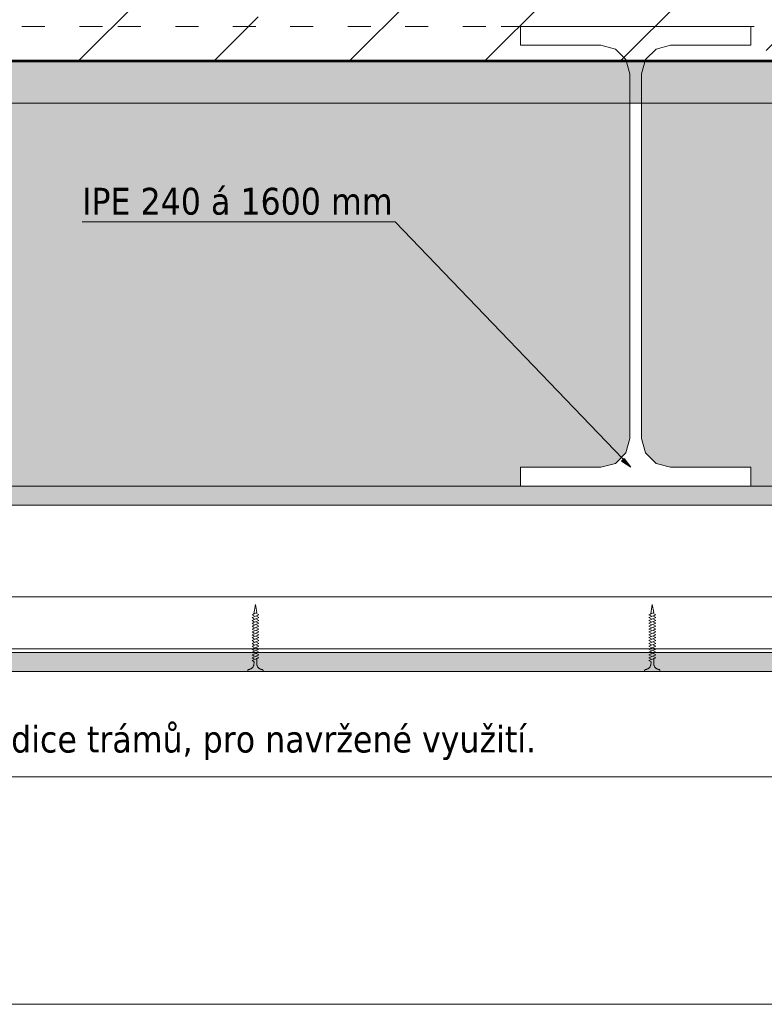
# Model space of a CAD drawing. Header units: millimetres. Extents: x -64926 to -56983, y 29477 to 31827.
# Tile 10 of 12: x -58019 to -57630, y 29908 to 30422. Entities that reach past the tile are written whole.
import ezdxf

# ---------------------------------------------------------------- set-up
doc = ezdxf.new("R2010")
doc.units = ezdxf.units.MM
doc.header["$MEASUREMENT"] = 0
doc.linetypes.add('DASHED', pattern=[19.05, 12.7, -6.35])
doc.linetypes.add('ČÁRKOVANÁ1', pattern=[30, 12, -18])
doc.layers.add('Konstrukce - krov', color=7, linetype='Continuous')
doc.styles.add('GENEROVANÝ_STYL_2', font='txt')
pattern_1 = [(37.5, (0, 0), (-0.1574834, 4.81705942), [0, -3.8, 0, -4.25, 0, -4.0625]), (7.5, (0, 0), (4.42444176, 7.05536516), [0, -2.05, 0, -3.425, 0, -1.3125]), (327.5, (-3.075, 0), (7.78535465, 0.01414763), [0, -1.25, 0, -4.5, 0, -5.875]), (317.5, (-3.075, 0), (7.5153165, 2.1941889), [0, -0.625, 0, -2.95, 0, -3.375])]

msp = doc.modelspace()

# ---------------------------------------------------------------- hatches: boundary and pattern name
at = {"linetype": 'Continuous', "lineweight": 20, "true_color": 0xff6600}
h = msp.add_hatch(dxfattribs=at)
h.set_pattern_fill('beton_prostý_3_0001', color=30, style=0, pattern_type=2)
h.set_pattern_definition([(45, (0, 0), (-70.71068, 70.71068), []), (45, (-35.36, 35.36), (-70.71068, 70.71068), [75, -25, 0, -25])])
h.paths.add_polyline_path([(-57202.08, 30400.25), (-57202.08, 30500.48), (-58201.87, 30500.48), (-58201.87, 30400.25)])
msp.add_hatch(color=30, dxfattribs=at).paths.add_polyline_path([(-57202.08, 30378.25), (-57202.08, 30400.25), (-58201.87, 30400.25), (-58201.87, 30378.25)])
h = msp.add_hatch(dxfattribs=at)
h.set_pattern_fill('AR_SAND_0001', color=30, style=0, pattern_type=2)
h.set_pattern_definition(pattern_1)
h.paths.add_polyline_path([(-57704.68, 30193.28), (-57702.4, 30195.55), (-57700.38, 30203.05), (-57700.38, 30378.25), (-58027.08, 30378.25), (-58027.08, 30178.25), (-57757.43, 30178.25), (-57757.43, 30188.05), (-57715.42, 30188.05), (-57707.9, 30190.06)])
h = msp.add_hatch(dxfattribs=at)
h.set_pattern_fill('AR_SAND_0001', color=30, style=0, pattern_type=2)
h.set_pattern_definition(pattern_1)
h.paths.add_polyline_path([(-57694.17, 30378.25), (-57694.17, 30203.05), (-57692.15, 30195.55), (-57686.65, 30190.06), (-57679.13, 30188.05), (-57637.12, 30188.05), (-57637.12, 30178.25), (-57418.72, 30178.25), (-57418.72, 30378.25)])
at = {"linetype": 'Continuous', "lineweight": 13}
for color, points in [(154, [(-57703.38, 30192.58), (-57704.61, 30191.18), (-57699.77, 30188.17)]), (254, [(-57202.08, 30168.25), (-57202.08, 30178.25), (-58202.03, 30178.25), (-58202.03, 30168.25)])]:
    msp.add_hatch(color=color, dxfattribs=at).paths.add_polyline_path(points)
at = {"linetype": 'Continuous', "lineweight": 20, "true_color": 0xff6600}
h = msp.add_hatch(dxfattribs=at)
h.set_pattern_fill('AR_CONC_0001', color=30, style=0, pattern_type=2)
h.set_pattern_definition([(12.083506, (-266283.304, -22767.787), (-13.1822442, 12.2567711), [1.875, -20.625]), (317.083506, (-266283.304, -22767.787), (8.8192355, 16.9668551), [1.5, -16.5]), (62.534906, (-266282.205, -22768.809), (22.0014832, 4.7100669), [1.5935047, -17.5285528]), (8.267706, (-266280.23, -22763.843), (-18.506017, 19.6602984), [2.8125, -30.9375]), (58.719106, (-266278.69, -22765.48), (33.39924, 4.8531712), [2.3902572, -26.292825]), (313.267706, (-266280.23, -22763.843), (33.399236, 4.8531973), [2.25, -24.75]), (343.083506, (-266279.027, -22766.365), (-5.5872501, 17.1108923), [1.875, -20.625]), (288.083506, (-266279.027, -22766.365), (15.9391717, 10.5638957), [1.5, -16.5]), (33.534906, (-266278.561, -22767.791), (-21.5264165, 6.5470134), [1.5935047, -17.5285528]), (359.5835056, (-266283.3035, -22767.787), (5.35400944, 6.37874952), [0, -16.3, 0, -16.75, 0, -16.5625]), (329.5835056, (-266283.3035, -22767.787), (11.24770795, 3.7373692), [0, -9.55, 0, -15.925, 0, -6.3125]), (289.5835056, (-266287.702, -22764.361), (-10.18190306, 8.64585435), [0, -6.25, 0, -19.5, 0, -25.875]), (279.5835056, (-266289.674, -22762.825), (-13.039888, 6.98503884), [0, -8.125, 0, -12.95, 0, -18.375])])
h.paths.add_polyline_path([(-57202.08, 30081.4), (-57202.08, 30091.4), (-58202.03, 30091.4), (-58202.03, 30081.4)])

# ---------------------------------------------------------------- linework, layer by layer
at = {"color": 48, "linetype": 'Continuous', "lineweight": 20, "true_color": 0x5a400a}
for p, q in [((-58201.87, 30400.73), (-57202.08, 30400.73)), ((-58201.87, 30400.25), (-57202.08, 30400.25)), ((-58201.87, 30400.25), (-57202.08, 30400.25)), ((-58201.87, 30400.25), (-57202.08, 30400.25)), ((-58201.87, 30400.25), (-57202.08, 30400.25)), ((-58201.87, 30399.73), (-57202.08, 30399.73)), ((-58201.87, 30378.25), (-57202.08, 30378.25)), ((-57202.08, 30091.4), (-58202.03, 30091.4)), ((-57202.08, 30081.4), (-58202.03, 30081.4))]:
    msp.add_line(p, q, dxfattribs=at)
at = {"color": 7, "linetype": 'DASHED', "lineweight": 20}
for p, q in [((-57895.83, 30116.4), (-57896.7, 30111.47)), ((-57895.83, 30116.4), (-57895.08, 30112.16)), ((-57688.6, 30116.4), (-57689.46, 30111.47)), ((-57688.6, 30116.4), (-57687.85, 30112.16)), ((-57897.58, 30111.09), (-57895.08, 30112.16)), ((-57897.58, 30111.09), (-57896.52, 30110.43)), ((-57897.58, 30109.59), (-57894.08, 30111.09)), ((-57897.58, 30108.09), (-57894.08, 30109.59)), ((-57897.58, 30109.59), (-57896.52, 30108.93)), ((-57896.71, 30111.47), (-57896.71, 30111.48)), ((-57896.71, 30111.48), (-57896.71, 30111.48)), ((-57896.71, 30111.48), (-57896.71, 30111.48)), ((-57896.71, 30111.48), (-57896.71, 30111.47)), ((-57896.71, 30111.48), (-57896.71, 30111.48)), ((-57896.71, 30111.48), (-57896.71, 30111.47)), ((-57896.71, 30111.47), (-57896.7, 30111.48)), ((-57896.7, 30111.48), (-57896.71, 30111.47)), ((-57896.7, 30111.48), (-57896.71, 30111.48)), ((-57896.71, 30111.47), (-57896.71, 30111.47)), ((-57896.71, 30111.47), (-57896.71, 30111.47)), ((-57896.71, 30111.47), (-57896.71, 30111.47)), ((-57896.71, 30111.47), (-57896.7, 30111.47)), ((-57896.7, 30111.47), (-57896.69, 30111.48)), ((-57896.69, 30111.48), (-57896.7, 30111.47)), ((-57896.7, 30111.47), (-57896.7, 30111.47)), ((-57896.7, 30111.47), (-57896.69, 30111.47)), ((-57896.7, 30111.47), (-57896.69, 30111.47)), ((-57896.69, 30111.48), (-57896.69, 30111.47)), ((-57896.69, 30111.47), (-57896.69, 30111.47)), ((-57896.69, 30111.47), (-57896.69, 30111.47)), ((-57896.69, 30111.47), (-57896.69, 30111.47)), ((-57896.69, 30111.47), (-57896.69, 30111.47)), ((-57896.69, 30111.47), (-57896.69, 30111.47)), ((-57896.69, 30111.47), (-57896.69, 30111.47)), ((-57896.69, 30111.47), (-57896.69, 30111.47)), ((-57896.69, 30111.47), (-57896.68, 30111.47)), ((-57896.68, 30111.47), (-57896.68, 30111.48)), ((-57896.68, 30111.48), (-57896.68, 30111.48)), ((-57896.68, 30111.48), (-57896.68, 30111.48)), ((-57896.68, 30111.48), (-57896.68, 30111.48)), ((-57896.68, 30111.48), (-57896.68, 30111.48)), ((-57896.68, 30111.48), (-57896.68, 30111.48)), ((-57896.68, 30111.47), (-57896.68, 30111.47)), ((-57896.68, 30111.47), (-57896.68, 30111.47)), ((-57895.15, 30111.75), (-57894.08, 30111.09)), ((-57895.15, 30110.25), (-57894.08, 30109.59)), ((-57895.15, 30108.75), (-57894.08, 30108.09)), ((-57690.35, 30111.09), (-57687.85, 30112.16)), ((-57690.35, 30111.09), (-57689.29, 30110.43)), ((-57690.35, 30109.59), (-57686.85, 30111.09)), ((-57690.35, 30108.09), (-57686.85, 30109.59)), ((-57690.35, 30109.59), (-57689.29, 30108.93)), ((-57689.48, 30111.47), (-57689.48, 30111.48)), ((-57689.48, 30111.48), (-57689.48, 30111.48)), ((-57689.48, 30111.48), (-57689.48, 30111.48)), ((-57689.48, 30111.48), (-57689.48, 30111.47)), ((-57689.48, 30111.48), (-57689.48, 30111.48)), ((-57689.48, 30111.48), (-57689.48, 30111.47)), ((-57689.48, 30111.47), (-57689.47, 30111.48)), ((-57689.48, 30111.47), (-57689.48, 30111.47)), ((-57689.48, 30111.47), (-57689.48, 30111.47)), ((-57689.48, 30111.47), (-57689.48, 30111.47)), ((-57689.47, 30111.48), (-57689.47, 30111.47)), ((-57689.47, 30111.48), (-57689.47, 30111.48)), ((-57689.47, 30111.47), (-57689.46, 30111.48)), ((-57689.46, 30111.48), (-57689.47, 30111.47)), ((-57689.47, 30111.47), (-57689.47, 30111.47)), ((-57689.47, 30111.47), (-57689.47, 30111.47)), ((-57689.47, 30111.47), (-57689.46, 30111.47)), ((-57689.47, 30111.47), (-57689.46, 30111.47)), ((-57689.46, 30111.48), (-57689.46, 30111.47)), ((-57689.46, 30111.47), (-57689.46, 30111.47)), ((-57689.46, 30111.47), (-57689.46, 30111.47)), ((-57689.46, 30111.47), (-57689.46, 30111.47)), ((-57689.46, 30111.47), (-57689.46, 30111.47)), ((-57689.46, 30111.47), (-57689.46, 30111.47)), ((-57689.46, 30111.47), (-57689.45, 30111.47)), ((-57689.45, 30111.47), (-57689.45, 30111.48)), ((-57689.45, 30111.48), (-57689.45, 30111.48)), ((-57689.45, 30111.48), (-57689.44, 30111.48)), ((-57689.44, 30111.48), (-57689.45, 30111.48)), ((-57689.45, 30111.47), (-57689.45, 30111.47)), ((-57689.45, 30111.47), (-57689.45, 30111.47)), ((-57689.45, 30111.47), (-57689.45, 30111.47)), ((-57689.45, 30111.47), (-57689.45, 30111.47)), ((-57689.44, 30111.48), (-57689.44, 30111.48)), ((-57689.44, 30111.48), (-57689.44, 30111.48)), ((-57687.92, 30111.75), (-57686.85, 30111.09)), ((-57687.92, 30110.25), (-57686.85, 30109.59)), ((-57687.92, 30108.75), (-57686.85, 30108.09)), ((-57897.58, 30106.59), (-57894.08, 30108.09)), ((-57897.58, 30108.09), (-57896.52, 30107.43)), ((-57897.58, 30106.59), (-57896.52, 30105.93)), ((-57897.58, 30105.09), (-57894.08, 30106.59)), ((-57897.58, 30103.59), (-57894.08, 30105.09)), ((-57897.58, 30105.09), (-57896.52, 30104.43)), ((-57895.15, 30107.25), (-57894.08, 30106.59)), ((-57895.15, 30105.75), (-57894.08, 30105.09)), ((-57895.15, 30104.25), (-57894.08, 30103.59)), ((-57690.35, 30106.59), (-57686.85, 30108.09)), ((-57690.35, 30108.09), (-57689.29, 30107.43)), ((-57690.35, 30106.59), (-57689.29, 30105.93)), ((-57690.35, 30105.09), (-57686.85, 30106.59)), ((-57690.35, 30103.59), (-57686.85, 30105.09)), ((-57690.35, 30105.09), (-57689.29, 30104.43)), ((-57687.92, 30107.25), (-57686.85, 30106.59)), ((-57687.92, 30105.75), (-57686.85, 30105.09)), ((-57687.92, 30104.25), (-57686.85, 30103.59)), ((-57897.58, 30102.09), (-57894.08, 30103.59)), ((-57897.58, 30103.59), (-57896.52, 30102.93)), ((-57897.58, 30100.59), (-57894.08, 30102.09)), ((-57897.58, 30102.09), (-57896.52, 30101.43)), ((-57897.58, 30102.09), (-57896.52, 30101.43)), ((-57897.58, 30100.59), (-57896.52, 30099.93)), ((-57897.58, 30099.09), (-57894.08, 30100.59)), ((-57897.58, 30097.59), (-57894.08, 30099.09)), ((-57897.58, 30099.09), (-57896.52, 30098.43)), ((-57895.15, 30102.75), (-57894.08, 30102.09)), ((-57895.15, 30101.25), (-57894.08, 30100.59)), ((-57895.15, 30099.75), (-57894.08, 30099.09)), ((-57690.35, 30102.09), (-57686.85, 30103.59)), ((-57690.35, 30103.59), (-57689.29, 30102.93)), ((-57690.35, 30100.59), (-57686.85, 30102.09)), ((-57690.35, 30102.09), (-57689.29, 30101.43)), ((-57690.35, 30102.09), (-57689.29, 30101.43)), ((-57690.35, 30100.59), (-57689.29, 30099.93)), ((-57690.35, 30099.09), (-57686.85, 30100.59)), ((-57690.35, 30097.59), (-57686.85, 30099.09)), ((-57690.35, 30099.09), (-57689.29, 30098.43)), ((-57687.92, 30102.75), (-57686.85, 30102.09)), ((-57687.92, 30101.25), (-57686.85, 30100.59)), ((-57687.92, 30099.75), (-57686.85, 30099.09)), ((-57897.58, 30097.59), (-57896.52, 30096.93)), ((-57897.58, 30096.09), (-57894.08, 30097.59)), ((-57897.58, 30094.59), (-57894.08, 30096.09)), ((-57897.58, 30096.09), (-57896.52, 30095.43)), ((-57897.58, 30093.09), (-57894.08, 30094.59)), ((-57897.58, 30094.59), (-57896.52, 30093.93)), ((-57895.15, 30098.25), (-57894.08, 30097.59)), ((-57895.15, 30096.75), (-57894.08, 30096.09)), ((-57895.15, 30095.25), (-57894.08, 30094.59)), ((-57895.15, 30093.75), (-57894.08, 30093.09)), ((-57690.35, 30097.59), (-57689.29, 30096.93)), ((-57690.35, 30096.09), (-57686.85, 30097.59)), ((-57690.35, 30094.59), (-57686.85, 30096.09)), ((-57690.35, 30096.09), (-57689.29, 30095.43)), ((-57690.35, 30093.09), (-57686.85, 30094.59)), ((-57690.35, 30094.59), (-57689.29, 30093.93)), ((-57687.92, 30098.25), (-57686.85, 30097.59)), ((-57687.92, 30096.75), (-57686.85, 30096.09)), ((-57687.92, 30095.25), (-57686.85, 30094.59)), ((-57687.92, 30093.75), (-57686.85, 30093.09)), ((-57897.58, 30091.59), (-57894.08, 30093.09)), ((-57897.58, 30093.09), (-57896.52, 30092.43)), ((-57897.58, 30091.59), (-57896.52, 30090.93)), ((-57897.58, 30090.09), (-57894.08, 30091.59)), ((-57897.58, 30090.09), (-57896.52, 30089.43)), ((-57897.58, 30088.59), (-57894.08, 30090.09)), ((-57897.58, 30088.59), (-57896.52, 30087.93)), ((-57897.58, 30087.09), (-57894.08, 30088.59)), ((-57895.15, 30092.25), (-57894.08, 30091.59)), ((-57895.15, 30090.75), (-57894.08, 30090.09)), ((-57895.15, 30089.25), (-57894.08, 30088.59)), ((-57690.35, 30091.59), (-57686.85, 30093.09)), ((-57690.35, 30093.09), (-57689.29, 30092.43)), ((-57690.35, 30091.59), (-57689.29, 30090.93)), ((-57690.35, 30090.09), (-57686.85, 30091.59)), ((-57690.35, 30090.09), (-57689.29, 30089.43)), ((-57690.35, 30088.59), (-57686.85, 30090.09)), ((-57690.35, 30088.59), (-57689.29, 30087.93)), ((-57690.35, 30087.09), (-57686.85, 30088.59)), ((-57687.92, 30092.25), (-57686.85, 30091.59)), ((-57687.92, 30090.75), (-57686.85, 30090.09)), ((-57687.92, 30089.25), (-57686.85, 30088.59)), ((-57897.58, 30087.09), (-57896.52, 30086.43)), ((-57896.52, 30086.43), (-57896.64, 30084.77)), ((-57896.53, 30086.44), (-57896.54, 30086.44)), ((-57896.54, 30086.44), (-57896.53, 30086.44)), ((-57896.53, 30086.44), (-57896.53, 30086.44)), ((-57896.53, 30086.44), (-57896.53, 30086.44)), ((-57896.53, 30086.44), (-57896.53, 30086.43)), ((-57896.53, 30086.43), (-57896.53, 30086.44)), ((-57896.52, 30086.43), (-57896.53, 30086.43)), ((-57896.53, 30086.43), (-57896.53, 30086.43)), ((-57896.53, 30086.43), (-57896.53, 30086.43)), ((-57896.52, 30086.43), (-57896.52, 30086.44)), ((-57896.52, 30086.44), (-57896.52, 30086.43)), ((-57896.51, 30086.43), (-57896.52, 30086.43)), ((-57896.52, 30086.43), (-57896.52, 30086.43)), ((-57896.52, 30086.43), (-57896.52, 30086.43)), ((-57896.51, 30086.43), (-57896.52, 30086.43)), ((-57896.52, 30086.43), (-57896.52, 30086.43)), ((-57896.52, 30086.43), (-57896.51, 30086.43)), ((-57896.51, 30086.43), (-57896.52, 30086.43)), ((-57896.5, 30086.44), (-57896.51, 30086.43)), ((-57896.51, 30086.43), (-57896.51, 30086.43)), ((-57896.51, 30086.43), (-57896.51, 30086.43)), ((-57896.51, 30086.43), (-57896.51, 30086.43)), ((-57896.51, 30086.43), (-57896.51, 30086.43)), ((-57896.5, 30086.44), (-57896.5, 30086.44)), ((-57896.5, 30086.44), (-57896.5, 30086.44)), ((-57896.5, 30086.44), (-57896.5, 30086.44)), ((-57896.5, 30086.44), (-57896.5, 30086.44)), ((-57896.5, 30086.44), (-57896.5, 30086.44)), ((-57896.5, 30086.44), (-57896.5, 30086.44)), ((-57896.5, 30086.43), (-57896.5, 30086.43)), ((-57895.09, 30088.17), (-57895.1, 30088.17)), ((-57895.1, 30088.17), (-57895.1, 30088.17)), ((-57895.1, 30088.16), (-57895.1, 30088.16)), ((-57895.1, 30088.16), (-57895.1, 30088.16)), ((-57895.1, 30088.16), (-57895.09, 30088.16)), ((-57895.09, 30088.17), (-57895.09, 30088.17)), ((-57895.09, 30088.17), (-57895.09, 30088.17)), ((-57895.09, 30088.17), (-57895.09, 30088.17)), ((-57895.09, 30088.17), (-57895.09, 30088.16)), ((-57895.09, 30088.17), (-57895.09, 30088.17)), ((-57895.09, 30088.16), (-57895.09, 30088.16)), ((-57895.09, 30088.16), (-57895.08, 30088.16)), ((-57895.08, 30088.16), (-57895.08, 30088.17)), ((-57895.08, 30088.17), (-57895.08, 30088.17)), ((-57895.08, 30088.17), (-57895.08, 30088.17)), ((-57895.08, 30088.17), (-57895.08, 30088.16)), ((-57895.08, 30088.16), (-57895.08, 30088.17)), ((-57895.08, 30088.17), (-57895.08, 30088.16)), ((-57895.08, 30088.16), (-57895.07, 30088.17)), ((-57895.03, 30084.77), (-57895.08, 30088.17)), ((-57895.08, 30088.16), (-57895.08, 30088.16)), ((-57895.08, 30088.16), (-57895.08, 30088.16)), ((-57895.07, 30088.16), (-57895.07, 30088.17)), ((-57895.07, 30088.17), (-57895.06, 30088.16)), ((-57895.07, 30088.17), (-57895.07, 30088.17)), ((-57895.07, 30088.17), (-57895.07, 30088.16)), ((-57895.07, 30088.16), (-57895.07, 30088.17)), ((-57895.07, 30088.16), (-57895.07, 30088.16)), ((-57895.06, 30088.17), (-57895.06, 30088.17)), ((-57895.06, 30088.17), (-57895.06, 30088.17)), ((-57895.06, 30088.17), (-57895.06, 30088.17)), ((-57895.06, 30088.17), (-57895.06, 30088.17)), ((-57895.06, 30088.17), (-57895.06, 30088.17)), ((-57690.35, 30087.09), (-57689.29, 30086.43)), ((-57689.29, 30086.43), (-57689.41, 30084.77)), ((-57689.31, 30086.44), (-57689.31, 30086.43)), ((-57689.3, 30086.44), (-57689.31, 30086.44)), ((-57689.31, 30086.44), (-57689.3, 30086.44)), ((-57689.3, 30086.44), (-57689.3, 30086.44)), ((-57689.3, 30086.44), (-57689.3, 30086.43)), ((-57689.3, 30086.43), (-57689.3, 30086.44)), ((-57689.3, 30086.44), (-57689.3, 30086.43)), ((-57689.3, 30086.43), (-57689.3, 30086.44)), ((-57689.3, 30086.44), (-57689.3, 30086.43)), ((-57689.3, 30086.43), (-57689.3, 30086.44)), ((-57689.29, 30086.43), (-57689.3, 30086.43)), ((-57689.3, 30086.43), (-57689.3, 30086.43)), ((-57689.3, 30086.43), (-57689.3, 30086.43)), ((-57689.29, 30086.43), (-57689.29, 30086.44)), ((-57689.29, 30086.44), (-57689.29, 30086.43)), ((-57689.28, 30086.43), (-57689.29, 30086.43)), ((-57689.29, 30086.43), (-57689.29, 30086.43)), ((-57689.29, 30086.43), (-57689.29, 30086.43)), ((-57689.28, 30086.43), (-57689.29, 30086.43)), ((-57689.29, 30086.43), (-57689.29, 30086.43)), ((-57689.29, 30086.43), (-57689.28, 30086.43)), ((-57689.28, 30086.43), (-57689.29, 30086.43)), ((-57689.27, 30086.44), (-57689.28, 30086.43)), ((-57689.28, 30086.43), (-57689.28, 30086.43)), ((-57689.28, 30086.43), (-57689.28, 30086.43)), ((-57689.28, 30086.43), (-57689.28, 30086.43)), ((-57689.28, 30086.43), (-57689.28, 30086.43)), ((-57689.27, 30086.44), (-57689.27, 30086.44)), ((-57689.27, 30086.44), (-57689.27, 30086.44)), ((-57689.27, 30086.44), (-57689.27, 30086.44)), ((-57689.27, 30086.44), (-57689.27, 30086.44)), ((-57689.27, 30086.44), (-57689.27, 30086.44)), ((-57689.27, 30086.44), (-57689.27, 30086.44)), ((-57689.27, 30086.44), (-57689.27, 30086.43)), ((-57689.27, 30086.43), (-57689.27, 30086.43)), ((-57687.86, 30088.17), (-57687.87, 30088.17)), ((-57687.87, 30088.17), (-57687.87, 30088.17)), ((-57687.87, 30088.16), (-57687.87, 30088.16)), ((-57687.87, 30088.16), (-57687.87, 30088.16)), ((-57687.87, 30088.16), (-57687.86, 30088.16)), ((-57687.86, 30088.17), (-57687.86, 30088.17)), ((-57687.86, 30088.17), (-57687.86, 30088.17)), ((-57687.86, 30088.17), (-57687.86, 30088.17)), ((-57687.86, 30088.17), (-57687.86, 30088.16)), ((-57687.86, 30088.17), (-57687.86, 30088.17)), ((-57687.86, 30088.16), (-57687.86, 30088.16)), ((-57687.86, 30088.16), (-57687.85, 30088.16)), ((-57687.85, 30088.16), (-57687.85, 30088.17)), ((-57687.85, 30088.17), (-57687.85, 30088.17)), ((-57687.85, 30088.17), (-57687.85, 30088.17)), ((-57687.85, 30088.17), (-57687.85, 30088.16)), ((-57687.85, 30088.16), (-57687.85, 30088.17)), ((-57687.85, 30088.17), (-57687.85, 30088.16)), ((-57687.85, 30088.16), (-57687.84, 30088.17)), ((-57687.8, 30084.77), (-57687.85, 30088.17)), ((-57687.85, 30088.16), (-57687.85, 30088.16)), ((-57687.85, 30088.16), (-57687.85, 30088.16)), ((-57687.84, 30088.17), (-57687.84, 30088.17)), ((-57687.84, 30088.17), (-57687.84, 30088.16)), ((-57687.84, 30088.16), (-57687.83, 30088.17)), ((-57687.84, 30088.16), (-57687.84, 30088.16)), ((-57687.83, 30088.16), (-57687.83, 30088.17)), ((-57687.83, 30088.17), (-57687.83, 30088.16)), ((-57687.83, 30088.17), (-57687.83, 30088.17)), ((-57687.83, 30088.17), (-57687.83, 30088.17)), ((-57687.83, 30088.17), (-57687.83, 30088.17)), ((-57687.83, 30088.17), (-57687.83, 30088.17)), ((-57687.83, 30088.17), (-57687.83, 30088.17)), ((-57899.83, 30081.4), (-57899.83, 30081.93)), ((-57899.83, 30081.4), (-57891.83, 30081.4)), ((-57891.83, 30081.4), (-57891.83, 30081.93)), ((-57692.6, 30081.4), (-57692.6, 30081.93)), ((-57692.6, 30081.4), (-57684.6, 30081.4)), ((-57684.6, 30081.4), (-57684.6, 30081.93))]:
    msp.add_line(p, q, dxfattribs=at)
at = {"color": 7, "linetype": 'Continuous', "lineweight": 20}
for p, q in [((-57896.7, 30111.47), (-57896.7, 30111.42)), ((-57896.7, 30111.47), (-57896.7, 30111.42)), ((-57689.46, 30111.47), (-57689.41, 30111.47)), ((-57689.46, 30111.47), (-57689.41, 30111.47)), ((-57896.52, 30086.43), (-57896.52, 30086.38)), ((-57896.52, 30086.43), (-57896.52, 30086.38)), ((-57895.08, 30088.16), (-57895.08, 30088.11)), ((-57895.08, 30088.16), (-57895.08, 30088.11)), ((-57689.29, 30086.43), (-57689.24, 30086.43)), ((-57689.29, 30086.43), (-57689.24, 30086.43)), ((-57687.85, 30088.16), (-57687.8, 30088.16)), ((-57687.85, 30088.16), (-57687.8, 30088.16))]:
    msp.add_line(p, q, dxfattribs=at)
at = {"color": 154, "linetype": 'Continuous', "lineweight": 13}
msp.add_line((-58452.39, 30026.47), (-56985.16, 30026.47), dxfattribs=at)
msp.add_lwpolyline([(-56985.16, 30929.61), (-56985.16, 29907.63), (-58452.39, 29907.63), (-58452.39, 30929.61)], close=True, dxfattribs=at)
at = {"color": 154, "linetype": 'ČÁRKOVANÁ1', "lineweight": 13}
for points in [[(-58167.7, 30419.31), (-58167.7, 30418.25), (-57967.6, 30418.25)], [(-58167.7, 30418.25), (-57967.6, 30418.25)], [(-57967.6, 30418.25), (-57767.49, 30418.25)], [(-57967.6, 30418.25), (-57767.49, 30418.25)], [(-57767.49, 30418.25), (-57567.39, 30418.25)], [(-57767.49, 30418.25), (-57567.39, 30418.25)]]:
    msp.add_lwpolyline(points, dxfattribs=at)
at = {"color": 154, "linetype": 'Continuous', "lineweight": 13, "flags": 128}
msp.add_lwpolyline([(-57699.77, 30188.17), (-57822.8, 30316.18), (-57986.28, 30316.18)], dxfattribs=at)
at = {"color": 7, "linetype": 'Continuous', "lineweight": 13, "flags": 128}
for points in [[(-57703.38, 30192.58), (-57704.61, 30191.18), (-57699.77, 30188.17)], [(-57202.08, 30168.25), (-57202.08, 30178.25), (-58202.03, 30178.25), (-58202.03, 30168.25)]]:
    msp.add_lwpolyline(points, close=True, dxfattribs=at)
at = {"color": 154, "linetype": 'Continuous', "lineweight": 13}
for points in [[(-58193.94, 30120.41), (-57207.59, 30120.41)], [(-58193.94, 30093.27), (-57207.59, 30093.27)]]:
    msp.add_lwpolyline(points, dxfattribs=at)
at = {"color": 7, "linetype": 'DASHED', "lineweight": 20}
for centre, radius, start, end in [((-57899.77, 30085.65), 3.25, 276.684, 344.3132), ((-57891.9, 30085.65), 3.25, 195.6868, 263.316), ((-57692.54, 30085.65), 3.25, 276.684, 344.3132), ((-57684.67, 30085.65), 3.25, 195.6868, 263.316), ((-57899.33, 30081.93), 0.5, 96.684, 180), ((-57892.33, 30081.93), 0.5, 0, 83.316), ((-57692.1, 30081.93), 0.5, 96.684, 180), ((-57685.1, 30081.93), 0.5, 0, 83.316)]:
    msp.add_arc(centre, radius, start, end, dxfattribs=at)
for p in [(-57896.69, 30111.47), (-57689.45, 30111.47), (-57896.51, 30086.43), (-57895.07, 30088.16), (-57689.28, 30086.43), (-57687.84, 30088.16)]:
    msp.add_point(p, dxfattribs=at)
at = {"layer": 'Konstrukce - krov', "color": 8, "linetype": 'Continuous', "lineweight": 13}
for p, q in [((-57757.43, 30418.25), (-57757.43, 30408.45)), ((-57637.12, 30418.25), (-57757.43, 30418.25)), ((-57637.12, 30418.25), (-57637.12, 30408.45)), ((-57707.9, 30406.44), (-57702.4, 30400.95)), ((-57686.65, 30406.44), (-57692.15, 30400.95)), ((-57702.4, 30195.55), (-57707.9, 30190.06)), ((-57692.15, 30195.55), (-57686.65, 30190.06)), ((-57757.43, 30188.05), (-57757.43, 30178.25)), ((-57637.12, 30188.05), (-57637.12, 30178.25)), ((-57637.12, 30178.25), (-57757.43, 30178.25))]:
    msp.add_line(p, q, dxfattribs=at)
at = {"layer": 'Konstrukce - krov', "color": 8, "linetype": 'Continuous', "lineweight": 13, "flags": 128}
for points in [[(-57707.9, 30406.44), (-57715.42, 30408.45), (-57757.43, 30408.45)], [(-57637.12, 30408.45), (-57679.13, 30408.45), (-57686.65, 30406.44)], [(-57702.4, 30400.95), (-57700.38, 30393.45), (-57700.38, 30203.05), (-57702.4, 30195.55)], [(-57692.15, 30400.95), (-57694.17, 30393.45), (-57694.17, 30203.05), (-57692.15, 30195.55)], [(-57707.9, 30190.06), (-57715.42, 30188.05), (-57757.43, 30188.05)], [(-57686.65, 30190.06), (-57679.13, 30188.05), (-57637.12, 30188.05)]]:
    msp.add_lwpolyline(points, dxfattribs=at)

# ---------------------------------------------------------------- texts
at = {"color": 154, "linetype": 'Continuous', "lineweight": 13, "char_height": 14, "attachment_point": 7, "style": 'GENEROVANÝ_STYL_2'}
for s, insert in [('\\A1;{\\pql;\\fTahoma|b0|i0|c238|p34;IPE 240 á 1600 mm}', (-57986.28, 30319.73)), ('\\A1;{\\pql;\\fTahoma|b0|i0|c238|p34;Stávající trámy - nutná kontrola zhlaví a celk. kondice trámů, pro navržené využití. }', (-58433.68, 30035.13))]:
    msp.add_mtext(s, dxfattribs=dict(at, insert=insert))

doc.saveas('drawing.dxf')
